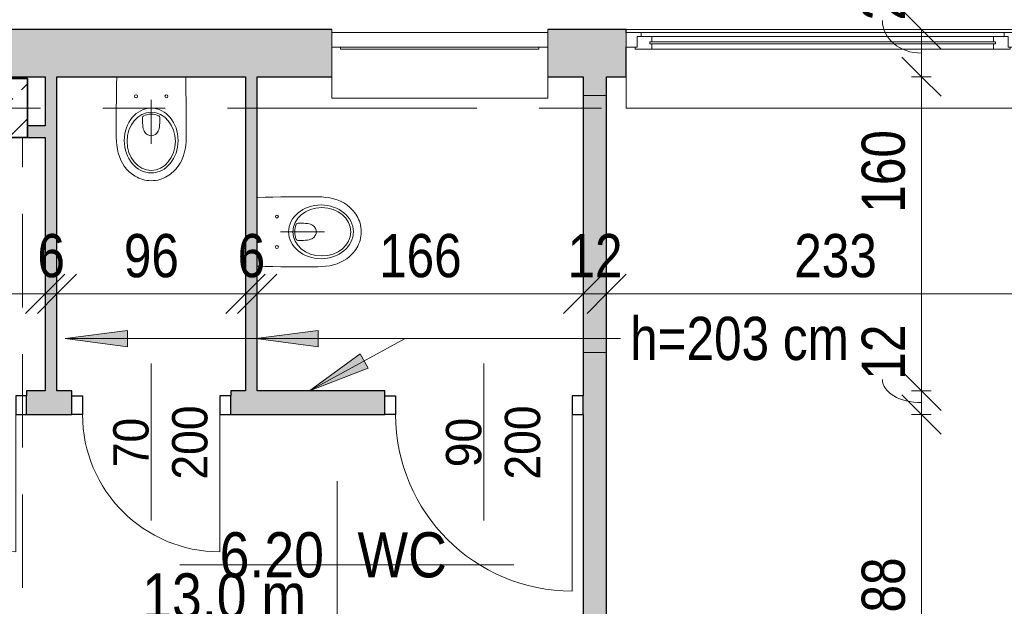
# Model space of a CAD drawing. Header units: centimetres. Extents: x -1743 to 21705, y -8842 to 3590.
# Tile 33 of 44: x -2 to 500, y 2555 to 2853. Entities that reach past the tile are written whole.
import ezdxf

# ---------------------------------------------------------------- set-up
doc = ezdxf.new("R2010")
doc.units = ezdxf.units.CM
doc.linetypes.add('Oś', pattern=[222.25, 127, -31.75, 31.75, -31.75])
doc.linetypes.add('Ukryte', pattern=[71.438, 47.625, -23.813])
for name, color, linetype, lineweight in [('A-ANNO-DIMS', 211, 'Continuous', 13), ('A-ANNO-DIMS-100', 211, 'Continuous', 13), ('A-ANNO-NOTE', 131, 'Continuous', 9), ('A-AREA-IDEN', 2, 'Continuous', 13), ('A-DETL-GENF', 92, 'Continuous', 9), ('A-DETL-HDLN', 90, 'Ukryte', 9), ('A-DETL-MEDM', 33, 'Continuous', 25), ('A-DOOR', 31, 'Continuous', 13), ('A-GLAZ', 151, 'Continuous', 13), ('A-WALL', 113, 'Continuous', 13), ('G-ANNO-TEXT', 231, 'Continuous', 13), ('P-SANR-FIXT', 6, 'Continuous', 9), ('S-COLS', 52, 'Continuous', 9), ('S-GRID', 1, 'Continuous', 13)]:
    doc.layers.add(name, color=color, linetype=linetype, lineweight=lineweight)
doc.styles.add('Arial', font='arial.ttf', dxfattribs={"width": 0.9, "height": 18})
doc.styles.add('Arial Narrow_1', font='ARIALN.TTF', dxfattribs={"height": 22})
doc.styles.add('Arial Narrow_2', font='ARIALN.TTF', dxfattribs={"height": 22})
doc.styles.add('Arial_3', font='arial.ttf', dxfattribs={"width": 0.85, "height": 23})
doc.dimstyles.new('Diagonal_1_100__0_1_', dxfattribs={"dimscale": 30.48, "dimtxt": 22.515481, "dimasz": 0.656168, "dimexe": 0.164042, "dimexo": 0.0625, "dimgap": 0.065617, "dimtad": 1, "dimdec": 1, "dimrnd": 0.1, "dimdsep": 46, "dimtxsty": 'Arial Narrow_2', "dimblk1": 'OBLIQUE', "dimblk2": 'OBLIQUE', "dimsah": 1, "dimcen": 0.09, "dimazin": 0, "dimtfac": 1, "dimtdec": 4, "dimtix": 1, "dimtmove": 1, "dimatfit": 3, "dimfxl": 0.164042, "dimfxlon": 1, "dimtvp": 1, "dimtolj": 1, "dimtzin": 0, "dimarcsym": 2})
doc.dimstyles.new('Diagonal_1_100__0_1__1', dxfattribs={"dimscale": 30.48, "dimtxt": 22.515481, "dimasz": 0.656168, "dimexe": 0.164042, "dimexo": 0.0625, "dimgap": 0.065617, "dimtad": 1, "dimdec": 1, "dimrnd": 0.1, "dimdsep": 46, "dimtxsty": 'Arial Narrow_2', "dimblk1": 'OBLIQUE', "dimblk2": 'OBLIQUE', "dimsah": 1, "dimcen": 0.09, "dimazin": 0, "dimtfac": 1, "dimtdec": 4, "dimtix": 1, "dimtmove": 0, "dimatfit": 3, "dimfxl": 0.164042, "dimfxlon": 1, "dimtvp": 1, "dimtolj": 1, "dimtzin": 0, "dimarcsym": 2})
doc.dimstyles.new('Diagonal_1_100__0_1__2', dxfattribs={"dimscale": 30.48, "dimtxt": 22.515481, "dimasz": 0.656168, "dimexe": 0.164042, "dimexo": 0.0625, "dimgap": 0.065617, "dimtad": 1, "dimdec": 1, "dimrnd": 0.1, "dimdsep": 46, "dimtxsty": 'Arial Narrow_2', "dimblk1": 'OBLIQUE', "dimblk2": 'OBLIQUE', "dimsah": 1, "dimcen": 0.09, "dimazin": 0, "dimtfac": 1, "dimtdec": 4, "dimtix": 1, "dimtmove": 2, "dimatfit": 3, "dimfxl": 0.164042, "dimfxlon": 1, "dimtvp": 1, "dimtolj": 1, "dimtzin": 0, "dimarcsym": 2})
doc.dimstyles.new('Diagonal_1_100__0_1__3', dxfattribs={"dimscale": 30.48, "dimtxt": 22.515481, "dimasz": 0.656168, "dimexe": 0.164042, "dimexo": 0.0625, "dimgap": 0.065617, "dimtad": 1, "dimdec": 1, "dimrnd": 0.1, "dimdsep": 46, "dimtxsty": 'Arial Narrow_2', "dimblk1": 'OBLIQUE', "dimblk2": 'OBLIQUE', "dimsah": 1, "dimcen": 0.09, "dimazin": 0, "dimtfac": 1, "dimtdec": 4, "dimtix": 1, "dimtmove": 0, "dimatfit": 3, "dimfxl": 0.164042, "dimfxlon": 1, "dimtvp": 1, "dimtolj": 1, "dimtzin": 0, "dimarcsym": 2})

# ---------------------------------------------------------------- blocks, each defined once
blk = doc.blocks.new('M_Concrete-Square-Column - 300 x 300mm-V13-6_piętro IV __13_80 m_ - stan istniejący')
at = {"layer": 'S-COLS'}
h = blk.add_hatch(dxfattribs=at)
h.set_pattern_fill('FP_17', color=256, style=0, pattern_type=2)
h.set_pattern_definition([(45, (12.623, -2808.326), (-17.67767, 17.67767), []), (45, (30.3, -2808.326), (-17.67767, 17.67767), [12.5, -6.25])])
h.paths.add_polyline_path([(15, -15), (15, 15), (-15, 15), (-15, -15)], flags=0)
at = {"layer": 'S-COLS', "lineweight": 35}
for p, q in [((15, 15), (-15, 15)), ((-15, 15), (-15, -15)), ((15, -15), (15, 15)), ((-15, -15), (15, -15))]:
    blk.add_line(p, q, dxfattribs=at)
blk = doc.blocks.new('DRZWI 1S - automatyczna etykieta - Drzwi 90-2252174-6_piętro IV __13_80 m_ - stan istniejący')
at = {"layer": 'A-DETL-GENF'}
for p, q in [((-50.5, 3.5), (-45, 3.5)), ((-50.5, -6), (-50.5, 3.5)), ((-45, 3.5), (-45, -6)), ((45, 3.5), (50.5, 3.5)), ((45, -6), (45, 3.5)), ((50.5, 3.5), (50.5, -6)), ((-45, -6), (-50.5, -6)), ((50.5, -6), (45, -6))]:
    blk.add_line(p, q, dxfattribs=at)
at = {"layer": 'A-DETL-MEDM'}
for p, q in [((-50.5, -6), (-50.5, 3.5)), ((-50.5, 3.5), (-45, 3.5)), ((-45, 3.5), (-45, -6)), ((45, 3.5), (45, -6)), ((50.5, 3.5), (45, 3.5)), ((50.5, -6), (50.5, 3.5)), ((-45, -6), (-50.5, -6)), ((45, -6), (50.5, -6))]:
    blk.add_line(p, q, dxfattribs=at)
at = {"layer": 'A-DOOR'}
blk.add_line((45, -6), (45, -96), dxfattribs=at)
blk.add_arc((45, -6), 90, 180, 270, dxfattribs=at)
blk = doc.blocks.new('DRZWI 1S - automatyczna etykieta - Drzwi 70-2252190-6_piętro IV __13_80 m_ - stan istniejący')
at = {"layer": 'A-DETL-GENF'}
for p, q in [((-40.5, 3.5), (-35, 3.5)), ((-40.5, -6), (-40.5, 3.5)), ((-35, 3.5), (-35, -6)), ((35, 3.5), (40.5, 3.5)), ((35, -6), (35, 3.5)), ((40.5, 3.5), (40.5, -6)), ((-35, -6), (-40.5, -6)), ((40.5, -6), (35, -6))]:
    blk.add_line(p, q, dxfattribs=at)
at = {"layer": 'A-DETL-MEDM'}
for p, q in [((-40.5, -6), (-40.5, 3.5)), ((-40.5, 3.5), (-35, 3.5)), ((-35, 3.5), (-35, -6)), ((35, 3.5), (35, -6)), ((40.5, 3.5), (35, 3.5)), ((40.5, -6), (40.5, 3.5)), ((-35, -6), (-40.5, -6)), ((35, -6), (40.5, -6))]:
    blk.add_line(p, q, dxfattribs=at)
at = {"layer": 'A-DOOR'}
blk.add_line((35, -6), (35, -76), dxfattribs=at)
blk.add_arc((35, -6), 70, 180, 270, dxfattribs=at)
blk = doc.blocks.new('Miska ustępowa Nova Pro - Type 1-1510390-6_piętro IV __13_80 m_ - stan istniejący')
at = {"layer": 'P-SANR-FIXT'}
for p, q in [((1.27, 60.39), (-0.04, 59.06)), ((1.98, 61.03), (1.27, 60.39)), ((2.72, 61.62), (1.98, 61.03)), ((3.54, 62.19), (2.72, 61.62)), ((4.37, 62.71), (3.54, 62.19)), ((5.26, 63.2), (4.37, 62.71)), ((6.17, 63.64), (5.26, 63.2)), ((7.14, 64.04), (6.17, 63.64)), ((8.15, 64.36), (7.14, 64.04)), ((9.18, 64.63), (8.15, 64.36)), ((10.24, 64.83), (9.18, 64.63)), ((11.35, 64.95), (10.24, 64.83)), ((12.51, 65), (11.35, 64.95)), ((13.65, 64.95), (12.51, 65)), ((14.76, 64.83), (13.65, 64.95)), ((15.82, 64.63), (14.76, 64.83)), ((16.85, 64.36), (15.82, 64.63)), ((17.86, 64.04), (16.85, 64.36)), ((18.83, 63.64), (17.86, 64.04)), ((19.74, 63.2), (18.83, 63.64)), ((20.63, 62.71), (19.74, 63.2)), ((21.46, 62.19), (20.63, 62.71)), ((22.28, 61.62), (21.46, 62.19)), ((23.02, 61.03), (22.28, 61.62)), ((23.73, 60.39), (23.02, 61.03)), ((25.04, 59.06), (23.73, 60.39)), ((-2.19, 56.07), (-3.03, 54.44)), ((-1.2, 57.63), (-2.19, 56.07)), ((-0.04, 59.06), (-1.2, 57.63)), ((26.2, 57.63), (25.04, 59.06)), ((27.19, 56.07), (26.2, 57.63)), ((28.03, 54.44), (27.19, 56.07)), ((-4.31, 50.89), (-4.73, 48.99)), ((-3.74, 52.72), (-4.31, 50.89)), ((-3.03, 54.44), (-3.74, 52.72)), ((28.74, 52.72), (28.03, 54.44)), ((29.31, 50.89), (28.74, 52.72)), ((29.75, 48.99), (29.31, 50.89)), ((-5.05, 47.02), (-5.24, 44.97)), ((-4.73, 48.99), (-5.05, 47.02)), ((12.5, 23.77), (12.5, 46.26)), ((30.05, 47.02), (29.75, 48.99)), ((30.24, 44.97), (30.05, 47.02)), ((-5.24, 44.97), (-5.32, 42.85)), ((-5.32, 42.85), (-5.32, 35.36)), ((8.96, 39.77), (9.26, 40.31)), ((9.26, 40.31), (9.6, 40.76)), ((9.6, 40.76), (9.97, 41.1)), ((9.97, 41.1), (10.37, 41.4)), ((10.37, 41.4), (10.79, 41.64)), ((10.79, 41.64), (11.21, 41.82)), ((11.21, 41.82), (11.62, 41.94)), ((11.62, 41.94), (12.51, 42.04)), ((12.51, 42.04), (13.38, 41.94)), ((13.38, 41.94), (13.8, 41.82)), ((13.8, 41.82), (14.24, 41.64)), ((14.24, 41.64), (14.63, 41.4)), ((14.63, 41.4), (15.03, 41.1)), ((15.03, 41.1), (15.4, 40.76)), ((15.4, 40.76), (15.74, 40.31)), ((15.74, 40.31), (16.04, 39.77)), ((30.32, 42.85), (30.24, 44.97)), ((30.32, 35.36), (30.32, 42.85)), ((-5.32, 35.36), (-5.29, 27.78)), ((8.05, 34.3), (8.1, 35.53)), ((8.1, 35.53), (8.2, 36.61)), ((8.2, 36.61), (8.32, 37.58)), ((8.32, 37.58), (8.47, 38.41)), ((8.47, 38.41), (8.69, 39.15)), ((8.69, 39.15), (8.96, 39.77)), ((16.04, 39.77), (16.31, 39.15)), ((16.31, 39.15), (16.53, 38.41)), ((16.53, 38.41), (16.71, 37.58)), ((16.71, 37.58), (16.83, 36.61)), ((16.83, 36.61), (16.9, 35.53)), ((16.9, 35.53), (16.95, 34.3)), ((30.29, 27.78), (30.32, 35.36)), ((8.05, 32.94), (8.05, 34.3)), ((8.1, 32.62), (8.05, 32.94)), ((8.22, 32.32), (8.1, 32.62)), ((8.42, 32.08), (8.22, 32.32)), ((8.67, 31.9), (8.42, 32.08)), ((9.6, 31.56), (8.67, 31.9)), ((10.56, 31.29), (9.6, 31.56)), ((11.53, 31.14), (10.56, 31.29)), ((12.51, 31.09), (11.53, 31.14)), ((13.47, 31.14), (12.51, 31.09)), ((14.44, 31.29), (13.47, 31.14)), ((15.4, 31.56), (14.44, 31.29)), ((16.34, 31.9), (15.4, 31.56)), ((16.58, 32.08), (16.34, 31.9)), ((16.78, 32.32), (16.58, 32.08)), ((16.93, 32.62), (16.78, 32.32)), ((16.95, 32.94), (16.93, 32.62)), ((16.95, 34.3), (16.95, 32.94)), ((-5.29, 27.78), (-5.24, 23.94)), ((30.27, 23.94), (30.29, 27.78)), ((-5.24, 23.94), (-5.2, 20.02)), ((30.22, 20.02), (30.27, 23.94)), ((-5.2, 20.02), (-5.15, 16.04)), ((-5.15, 16.04), (-5.05, 12)), ((30.05, 12), (30.15, 16.04)), ((30.15, 16.04), (30.22, 20.02))]:
    blk.add_line(p, q, dxfattribs=at)
for centre in [(4.76, 22), (20.24, 22)]:
    blk.add_circle(centre, 0.752, dxfattribs=at)
for centre, major_axis, ratio in [((12.5, 44.51), (0, 16.5), 0.830338), ((12.5, 44.92), (0, 14.8), 0.83084)]:
    blk.add_ellipse(centre, major_axis=major_axis, ratio=ratio, dxfattribs=at)
blk = doc.blocks.new('Miska ustępowa Nova Pro - Type 1-1215965-6_piętro IV __13_80 m_ - stan istniejący')
at = {"layer": 'P-SANR-FIXT'}
for p, q in [((8.15, 55.36), (7.14, 55.04)), ((9.18, 55.63), (8.15, 55.36)), ((10.24, 55.83), (9.18, 55.63)), ((11.35, 55.95), (10.24, 55.83)), ((12.51, 56), (11.35, 55.95)), ((13.65, 55.95), (12.51, 56)), ((14.76, 55.83), (13.65, 55.95)), ((15.82, 55.63), (14.76, 55.83)), ((16.85, 55.36), (15.82, 55.63)), ((17.86, 55.04), (16.85, 55.36)), ((1.27, 51.39), (-0.04, 50.06)), ((1.98, 52.03), (1.27, 51.39)), ((2.72, 52.62), (1.98, 52.03)), ((3.54, 53.19), (2.72, 52.62)), ((4.37, 53.71), (3.54, 53.19)), ((5.26, 54.2), (4.37, 53.71)), ((6.17, 54.64), (5.26, 54.2)), ((7.14, 55.04), (6.17, 54.64)), ((18.83, 54.64), (17.86, 55.04)), ((19.74, 54.2), (18.83, 54.64)), ((20.63, 53.71), (19.74, 54.2)), ((21.46, 53.19), (20.63, 53.71)), ((22.28, 52.62), (21.46, 53.19)), ((23.02, 52.03), (22.28, 52.62)), ((23.73, 51.39), (23.02, 52.03)), ((25.04, 50.06), (23.73, 51.39)), ((-3.03, 45.44), (-3.74, 43.72)), ((-2.19, 47.07), (-3.03, 45.44)), ((-1.2, 48.63), (-2.19, 47.07)), ((-0.04, 50.06), (-1.2, 48.63)), ((26.2, 48.63), (25.04, 50.06)), ((27.19, 47.07), (26.2, 48.63)), ((28.03, 45.44), (27.19, 47.07)), ((28.74, 43.72), (28.03, 45.44)), ((-4.31, 41.89), (-4.73, 39.99)), ((-3.74, 43.72), (-4.31, 41.89)), ((29.31, 41.89), (28.74, 43.72)), ((29.75, 39.99), (29.31, 41.89)), ((-5.24, 35.97), (-5.32, 33.85)), ((-5.05, 38.02), (-5.24, 35.97)), ((-4.73, 39.99), (-5.05, 38.02)), ((12.5, 14.77), (12.5, 37.26)), ((30.05, 38.02), (29.75, 39.99)), ((30.24, 35.97), (30.05, 38.02)), ((30.32, 33.85), (30.24, 35.97)), ((-5.32, 33.85), (-5.32, 26.36)), ((8.47, 29.41), (8.69, 30.15)), ((8.69, 30.15), (8.96, 30.77)), ((8.96, 30.77), (9.26, 31.31)), ((9.26, 31.31), (9.6, 31.76)), ((9.6, 31.76), (9.97, 32.1)), ((9.97, 32.1), (10.37, 32.4)), ((10.37, 32.4), (10.79, 32.64)), ((10.79, 32.64), (11.21, 32.82)), ((11.21, 32.82), (11.62, 32.94)), ((11.62, 32.94), (12.51, 33.04)), ((12.51, 33.04), (13.38, 32.94)), ((13.38, 32.94), (13.8, 32.82)), ((13.8, 32.82), (14.24, 32.64)), ((14.24, 32.64), (14.63, 32.4)), ((14.63, 32.4), (15.03, 32.1)), ((15.03, 32.1), (15.4, 31.76)), ((15.4, 31.76), (15.74, 31.31)), ((15.74, 31.31), (16.04, 30.77)), ((16.04, 30.77), (16.31, 30.15)), ((16.31, 30.15), (16.53, 29.41)), ((30.32, 26.36), (30.32, 33.85)), ((-5.32, 26.36), (-5.29, 18.78)), ((8.05, 25.3), (8.1, 26.53)), ((8.05, 23.94), (8.05, 25.3)), ((8.1, 26.53), (8.2, 27.61)), ((8.2, 27.61), (8.32, 28.58)), ((8.32, 28.58), (8.47, 29.41)), ((16.53, 29.41), (16.71, 28.58)), ((16.71, 28.58), (16.83, 27.61)), ((16.83, 27.61), (16.9, 26.53)), ((16.9, 26.53), (16.95, 25.3)), ((16.95, 25.3), (16.95, 23.94)), ((30.29, 18.78), (30.32, 26.36)), ((8.1, 23.62), (8.05, 23.94)), ((8.22, 23.32), (8.1, 23.62)), ((8.42, 23.08), (8.22, 23.32)), ((8.67, 22.9), (8.42, 23.08)), ((9.6, 22.56), (8.67, 22.9)), ((10.56, 22.29), (9.6, 22.56)), ((11.53, 22.14), (10.56, 22.29)), ((12.51, 22.09), (11.53, 22.14)), ((13.47, 22.14), (12.51, 22.09)), ((14.44, 22.29), (13.47, 22.14)), ((15.4, 22.56), (14.44, 22.29)), ((16.34, 22.9), (15.4, 22.56)), ((16.58, 23.08), (16.34, 22.9)), ((16.78, 23.32), (16.58, 23.08)), ((16.93, 23.62), (16.78, 23.32)), ((16.95, 23.94), (16.93, 23.62)), ((-5.29, 18.78), (-5.24, 14.94)), ((30.27, 14.94), (30.29, 18.78)), ((-5.24, 14.94), (-5.2, 11.02)), ((-5.2, 11.02), (-5.15, 7.04)), ((30.15, 7.04), (30.22, 11.02)), ((30.22, 11.02), (30.27, 14.94)), ((-5.15, 7.04), (-5.05, 3)), ((30.05, 3), (30.15, 7.04))]:
    blk.add_line(p, q, dxfattribs=at)
for centre in [(4.76, 13), (20.24, 13)]:
    blk.add_circle(centre, 0.752, dxfattribs=at)
for centre, major_axis, ratio in [((12.5, 35.51), (0, 16.5), 0.830338), ((12.5, 35.92), (0, 14.8), 0.83084)]:
    blk.add_ellipse(centre, major_axis=major_axis, ratio=ratio, dxfattribs=at)
blk = doc.blocks.new('Okno - automatyczna etykieta - 110x91-2208586-6_piętro IV __13_80 m_ - stan istniejący')
at = {"layer": 'A-GLAZ'}
for p, q in [((-55, 10.5), (55, 10.5)), ((-55, 3), (-55, 10.5)), ((-55, 10.5), (55, 10.5)), ((55, 10.5), (55, 3)), ((55, 3), (-55, 3)), ((-55, -21), (-55, 3)), ((-50.5, 2), (-50.5, 3)), ((50.5, 2), (-50.5, 2)), ((50.5, 3), (50.5, 2)), ((55, 3), (55, -21)), ((-55, -23), (-55, -21)), ((-55, -23), (55, -23)), ((55, -21), (55, -23))]:
    blk.add_line(p, q, dxfattribs=at)
blk = doc.blocks.new('Okno - automatyczna etykieta - 200x165 _nietypowy podział_-2208530-6_piętro IV __13_80 m_ - stan istniejący')
at = {"layer": 'A-GLAZ'}
for p, q in [((-92.5, 10.5), (-100, 10.5)), ((-100, 10.5), (-100, 3)), ((-100, 10.5), (100, 10.5)), ((-92.5, 8.5), (-92.5, 10.5)), ((92.5, 10.5), (-92.5, 10.5)), ((100, 10.5), (92.5, 10.5)), ((92.5, 10.5), (92.5, 8.5)), ((100, 3), (100, 10.5)), ((-87, 8.5), (-94.5, 8.5)), ((-94.5, 8.5), (-94.5, 3)), ((-94.5, 3), (-94.5, 8.5)), ((-94.5, 8.5), (-92.5, 8.5)), ((88, 5.75), (-88, 5.75)), ((-88, 5.75), (-88, 4.75)), ((-88, 4.75), (-88, 5.75)), ((-88, 5.75), (-87, 5.75)), ((-87, 5.75), (-87, 8.5)), ((87, 8.5), (-87, 8.5)), ((94.5, 8.5), (87, 8.5)), ((87, 8.5), (87, 5.75)), ((87, 5.75), (88, 5.75)), ((88, 4.75), (88, 5.75)), ((88, 5.75), (88, 4.75)), ((92.5, 8.5), (94.5, 8.5)), ((94.5, 3), (94.5, 8.5)), ((94.5, 8.5), (94.5, 3)), ((-100, 3), (-94.5, 3)), ((-94.5, 3), (-95.5, 3)), ((-95.5, 3), (-95.5, 2)), ((-95.5, 2), (-87, 2)), ((-88, 4.75), (88, 4.75)), ((-87, 4.75), (-88, 4.75)), ((-87, 2), (-87, 4.75)), ((87, 2), (-87, 2)), ((87, 4.75), (87, 2)), ((88, 4.75), (87, 4.75)), ((87, 2), (95.5, 2)), ((95.5, 3), (94.5, 3)), ((94.5, 3), (100, 3)), ((95.5, 2), (95.5, 3)), ((-100, -26), (-100, -12)), ((100, -12), (100, -26)), ((-100, -28), (-100, -26)), ((-100, -28), (100, -28)), ((100, -26), (100, -28))]:
    blk.add_line(p, q, dxfattribs=at)
blk = doc.blocks.new('METKA_POMIESZCZENIA2 - Rozbudowana - bez ramki-2396678-6_piętro IV __13_80 m_ - stan istniejący')
at = {"layer": 'A-AREA-IDEN'}
for p, q in [((0, 0.425), (0, 0)), ((0.0976, 0), (-0.8, 0)), ((-0.8, 0), (0.9, 0)), ((0, 0), (0, -0.425))]:
    blk.add_line(p, q, dxfattribs=at)
blk = doc.blocks.new('DIMBLOCK226-6_piętro IV __13_80 m_ - stan istniejący')
at = {"layer": 'A-ANNO-DIMS-100'}
for p, q in [((457.72, 2652.33), (447.72, 2662.33)), ((452.72, 2652.33), (462.72, 2652.33)), ((457.72, 2652.33), (452.72, 2652.33)), ((457.72, 2464.33), (457.72, 2652.33)), ((457.72, 2652.33), (467.72, 2642.33)), ((457.72, 2464.33), (447.72, 2474.33)), ((452.72, 2464.33), (462.72, 2464.33)), ((457.72, 2464.33), (452.72, 2464.33)), ((457.72, 2464.33), (467.72, 2454.33))]:
    blk.add_line(p, q, dxfattribs=at)
at = {"layer": 'A-ANNO-DIMS-100', "color": 0, "insert": (427.29, 2537.42), "char_height": 22, "width": 50.1774, "attachment_point": 1, "rotation": 90, "line_spacing_factor": 0.974696, "style": 'Arial Narrow_2'}
blk.add_mtext('188', dxfattribs=at)
blk = doc.blocks.new('_Oblique')
at = {"color": 0, "linetype": 'ByBlock', "lineweight": -2}
blk.add_line((-0.5, -0.5), (0.5, 0.5), dxfattribs=at)
blk = doc.blocks.new('DIMBLOCK227-6_piętro IV __13_80 m_ - stan istniejący')
at = {"layer": 'A-ANNO-DIMS-100'}
for p, q in [((457.72, 2664.33), (447.72, 2674.33)), ((452.72, 2664.33), (462.72, 2664.33)), ((457.72, 2664.33), (452.72, 2664.33)), ((457.72, 2652.33), (457.72, 2664.33)), ((457.72, 2664.33), (467.72, 2654.33)), ((457.72, 2652.33), (447.72, 2662.33)), ((452.72, 2652.33), (462.72, 2652.33)), ((457.72, 2652.33), (452.72, 2652.33)), ((457.72, 2652.33), (467.72, 2642.33))]:
    blk.add_line(p, q, dxfattribs=at)
blk.add_ellipse((457.72, 2670.03), major_axis=(-19.87, 0), ratio=0.589152, start_param=0, end_param=1.570796, dxfattribs=at)
at = {"layer": 'A-ANNO-DIMS-100', "color": 0, "insert": (427.29, 2670.03), "char_height": 22, "width": 33.4516, "attachment_point": 1, "rotation": 90, "line_spacing_factor": 0.974696, "style": 'Arial Narrow_2'}
blk.add_mtext('12', dxfattribs=at)
blk = doc.blocks.new('DIMBLOCK228-6_piętro IV __13_80 m_ - stan istniejący')
at = {"layer": 'A-ANNO-DIMS-100'}
for p, q in [((457.72, 2824.33), (447.72, 2834.33)), ((452.72, 2824.33), (462.72, 2824.33)), ((457.72, 2824.33), (452.72, 2824.33)), ((457.72, 2664.33), (457.72, 2824.33)), ((457.72, 2824.33), (467.72, 2814.33)), ((457.72, 2664.33), (447.72, 2674.33)), ((452.72, 2664.33), (462.72, 2664.33)), ((457.72, 2664.33), (452.72, 2664.33)), ((457.72, 2664.33), (467.72, 2654.33))]:
    blk.add_line(p, q, dxfattribs=at)
at = {"layer": 'A-ANNO-DIMS-100', "color": 0, "insert": (427.29, 2755.09), "char_height": 22, "width": 50.1774, "attachment_point": 1, "rotation": 90, "line_spacing_factor": 0.974696, "style": 'Arial Narrow_2'}
blk.add_mtext('160', dxfattribs=at)
blk = doc.blocks.new('DIMBLOCK229-6_piętro IV __13_80 m_ - stan istniejący')
at = {"layer": 'A-ANNO-DIMS-100'}
for p, q in [((457.72, 2848.33), (447.72, 2858.33)), ((452.72, 2848.33), (462.72, 2848.33)), ((457.72, 2848.33), (452.72, 2848.33)), ((457.72, 2824.33), (457.72, 2848.33)), ((457.72, 2848.33), (467.72, 2838.33)), ((457.72, 2824.33), (447.72, 2834.33)), ((452.72, 2824.33), (462.72, 2824.33)), ((457.72, 2824.33), (452.72, 2824.33)), ((457.72, 2824.33), (467.72, 2814.33))]:
    blk.add_line(p, q, dxfattribs=at)
blk.add_ellipse((457.72, 2853), major_axis=(-19.87, 0), ratio=0.839364, start_param=0, end_param=1.570796, dxfattribs=at)
at = {"layer": 'A-ANNO-DIMS-100', "color": 0, "insert": (427.29, 2853), "char_height": 22, "width": 33.4516, "attachment_point": 1, "rotation": 90, "line_spacing_factor": 0.974696, "style": 'Arial Narrow_2'}
blk.add_mtext('24', dxfattribs=at)
blk = doc.blocks.new('DIMBLOCK269-6_piętro IV __13_80 m_ - stan istniejący')
at = {"layer": 'A-ANNO-DIMS-100'}
for p, q in [((-84.62, 2713.76), (-74.62, 2723.76)), ((11.38, 2713.76), (21.38, 2723.76)), ((-84.62, 2718.76), (-84.62, 2708.76)), ((-84.62, 2713.76), (-84.62, 2718.76)), ((11.38, 2718.76), (11.38, 2708.76)), ((11.38, 2713.76), (11.38, 2718.76)), ((-84.62, 2713.76), (-94.62, 2703.76)), ((-84.62, 2713.76), (11.38, 2713.76)), ((11.38, 2713.76), (1.38, 2703.76))]:
    blk.add_line(p, q, dxfattribs=at)
at = {"layer": 'A-ANNO-DIMS-100', "color": 0, "insert": (-50.56, 2744.2), "char_height": 22, "width": 33.4516, "attachment_point": 1, "line_spacing_factor": 0.974696, "style": 'Arial Narrow_2'}
blk.add_mtext('96', dxfattribs=at)
blk = doc.blocks.new('DIMBLOCK270-6_piętro IV __13_80 m_ - stan istniejący')
at = {"layer": 'A-ANNO-DIMS-100'}
for p, q in [((11.38, 2713.76), (21.38, 2723.76)), ((17.38, 2713.76), (27.38, 2723.76)), ((11.38, 2718.76), (11.38, 2708.76)), ((11.38, 2713.76), (11.38, 2718.76)), ((17.38, 2718.76), (17.38, 2708.76)), ((17.38, 2713.76), (17.38, 2718.76)), ((11.38, 2713.76), (1.38, 2703.76)), ((17.38, 2713.76), (7.38, 2703.76)), ((11.38, 2713.76), (17.38, 2713.76))]:
    blk.add_line(p, q, dxfattribs=at)
at = {"layer": 'A-ANNO-DIMS-100', "color": 0, "insert": (7.41, 2744.2), "char_height": 22, "width": 16.7258, "attachment_point": 1, "line_spacing_factor": 0.974696, "style": 'Arial Narrow_2'}
blk.add_mtext('\\fArial Narrow|b0|i0|c238|p34|;6', dxfattribs=at)
blk = doc.blocks.new('DIMBLOCK271-6_piętro IV __13_80 m_ - stan istniejący')
at = {"layer": 'A-ANNO-DIMS-100'}
for p, q in [((17.38, 2713.76), (27.38, 2723.76)), ((113.38, 2713.76), (123.38, 2723.76)), ((17.38, 2718.76), (17.38, 2708.76)), ((17.38, 2713.76), (17.38, 2718.76)), ((113.38, 2718.76), (113.38, 2708.76)), ((113.38, 2713.76), (113.38, 2718.76)), ((17.38, 2713.76), (7.38, 2703.76)), ((17.38, 2713.76), (113.38, 2713.76)), ((113.38, 2713.76), (103.38, 2703.76))]:
    blk.add_line(p, q, dxfattribs=at)
at = {"layer": 'A-ANNO-DIMS-100', "color": 0, "insert": (51.44, 2744.2), "char_height": 22, "width": 33.4516, "attachment_point": 1, "line_spacing_factor": 0.974696, "style": 'Arial Narrow_2'}
blk.add_mtext('96', dxfattribs=at)
blk = doc.blocks.new('DIMBLOCK272-6_piętro IV __13_80 m_ - stan istniejący')
at = {"layer": 'A-ANNO-DIMS-100'}
for p, q in [((113.38, 2713.76), (123.38, 2723.76)), ((119.38, 2713.76), (129.38, 2723.76)), ((113.38, 2718.76), (113.38, 2708.76)), ((113.38, 2713.76), (113.38, 2718.76)), ((119.38, 2718.76), (119.38, 2708.76)), ((119.38, 2713.76), (119.38, 2718.76)), ((113.38, 2713.76), (103.38, 2703.76)), ((119.38, 2713.76), (109.38, 2703.76)), ((113.38, 2713.76), (119.38, 2713.76))]:
    blk.add_line(p, q, dxfattribs=at)
at = {"layer": 'A-ANNO-DIMS-100', "color": 0, "insert": (109.41, 2744.2), "char_height": 22, "width": 16.7258, "attachment_point": 1, "line_spacing_factor": 0.974696, "style": 'Arial Narrow_2'}
blk.add_mtext('\\fArial Narrow|b0|i0|c238|p34|;6', dxfattribs=at)
blk = doc.blocks.new('DIMBLOCK273-6_piętro IV __13_80 m_ - stan istniejący')
at = {"layer": 'A-ANNO-DIMS-100'}
for p, q in [((119.38, 2713.76), (129.38, 2723.76)), ((285.38, 2713.76), (295.38, 2723.76)), ((119.38, 2718.76), (119.38, 2708.76)), ((119.38, 2713.76), (119.38, 2718.76)), ((285.38, 2718.76), (285.38, 2708.76)), ((285.38, 2713.76), (285.38, 2718.76)), ((119.38, 2713.76), (109.38, 2703.76)), ((119.38, 2713.76), (285.38, 2713.76)), ((285.38, 2713.76), (275.38, 2703.76))]:
    blk.add_line(p, q, dxfattribs=at)
at = {"layer": 'A-ANNO-DIMS-100', "color": 0, "insert": (181.47, 2744.2), "char_height": 22, "width": 50.1774, "attachment_point": 1, "line_spacing_factor": 0.974696, "style": 'Arial Narrow_2'}
blk.add_mtext('166', dxfattribs=at)
blk = doc.blocks.new('DIMBLOCK274-6_piętro IV __13_80 m_ - stan istniejący')
at = {"layer": 'A-ANNO-DIMS-100'}
for p, q in [((285.38, 2713.76), (295.38, 2723.76)), ((297.38, 2713.76), (307.38, 2723.76)), ((285.38, 2718.76), (285.38, 2708.76)), ((285.38, 2713.76), (285.38, 2718.76)), ((297.38, 2718.76), (297.38, 2708.76)), ((297.38, 2713.76), (297.38, 2718.76)), ((285.38, 2713.76), (275.38, 2703.76)), ((285.38, 2713.76), (297.38, 2713.76)), ((297.38, 2713.76), (287.38, 2703.76))]:
    blk.add_line(p, q, dxfattribs=at)
at = {"layer": 'A-ANNO-DIMS-100', "color": 0, "insert": (277.44, 2744.2), "char_height": 22, "width": 33.4516, "attachment_point": 1, "line_spacing_factor": 0.974696, "style": 'Arial Narrow_2'}
blk.add_mtext('12', dxfattribs=at)
blk = doc.blocks.new('DIMBLOCK275-6_piętro IV __13_80 m_ - stan istniejący')
at = {"layer": 'A-ANNO-DIMS-100'}
for p, q in [((297.38, 2713.76), (307.38, 2723.76)), ((530.38, 2713.76), (540.38, 2723.76)), ((297.38, 2718.76), (297.38, 2708.76)), ((297.38, 2713.76), (297.38, 2718.76)), ((530.38, 2718.76), (530.38, 2708.76)), ((530.38, 2713.76), (530.38, 2718.76)), ((297.38, 2713.76), (287.38, 2703.76)), ((297.38, 2713.76), (530.38, 2713.76)), ((530.38, 2713.76), (520.38, 2703.76))]:
    blk.add_line(p, q, dxfattribs=at)
at = {"layer": 'A-ANNO-DIMS-100', "color": 0, "insert": (392.97, 2744.2), "char_height": 22, "width": 50.1774, "attachment_point": 1, "line_spacing_factor": 0.974696, "style": 'Arial Narrow_2'}
blk.add_mtext('233', dxfattribs=at)

msp = doc.modelspace()

# ---------------------------------------------------------------- hatches: boundary and pattern name
at = {"layer": 'A-WALL'}
h = msp.add_hatch(color=9, dxfattribs=at)
h.paths.add_polyline_path([(1227.38, 2824.33), (1227.38, 2848.33), (507.38, 2848.33), (507.38, 2824.33), (1203.38, 2824.33)], flags=0)
h.paths.add_polyline_path([(285.38, 2824.33), (307.38, 2824.33), (307.38, 2848.33), (267.38, 2848.33), (267.38, 2824.33)], flags=0)
h.paths.add_polyline_path([(113.38, 2824.33), (157.38, 2824.33), (157.38, 2848.33), (-182.62, 2848.33), (-182.62, 2824.33), (17.38, 2824.33)], flags=0)
h.paths.add_polyline_path([(-297.62, 2824.33), (-292.62, 2824.33), (-292.62, 2848.33), (-332.62, 2848.33), (-332.62, 2824.33), (-302.62, 2824.33)], flags=0)
h.paths.add_polyline_path([(-532.62, 2824.33), (-532.62, 2848.33), (-1217.62, 2848.33), (-1217.62, 2824.33), (-547.62, 2824.33)], flags=0)
for points in [[(17.38, 2799.33), (17.38, 2824.33), (11.38, 2824.33), (11.38, 2799.33)], [(119.38, 2664.33), (119.38, 2824.33), (113.38, 2824.33), (113.38, 2664.33)], [(297.38, 2683.83), (297.38, 2814.83), (285.38, 2814.83), (285.38, 2683.83)], [(17.38, 2664.33), (17.38, 2793.33), (11.38, 2793.33), (11.38, 2664.33)]]:
    msp.add_hatch(color=9, dxfattribs=at).paths.add_polyline_path(points, flags=0)
h = msp.add_hatch(color=9, dxfattribs=at)
h.paths.add_polyline_path([(297.38, 1826.33), (297.38, 1880.83), (285.38, 1880.83), (285.38, 1826.33)], flags=0)
h.paths.add_polyline_path([(297.38, 1971.83), (297.38, 2310.83), (285.38, 2310.83), (285.38, 1971.83), (294.88, 1971.83)], flags=0)
h.paths.add_polyline_path([(285.38, 2411.83), (297.38, 2411.83), (297.38, 2683.83), (285.38, 2683.83), (285.38, 2452.33)], flags=0)
h.paths.add_polyline_path([(285.38, 2814.83), (297.38, 2814.83), (297.38, 2824.33), (285.38, 2824.33), (285.38, 2818.86)], flags=0)
h = msp.add_hatch(color=9, dxfattribs=at)
h.paths.add_polyline_path([(11.38, 2793.33), (17.38, 2793.33), (17.38, 2799.33), (2.38, 2799.33), (2.38, 2793.33), (8.64, 2793.33)], flags=0)
h.paths.add_polyline_path([(-27.62, 2793.33), (-27.62, 2799.33), (-84.62, 2799.33), (-84.62, 2793.33)], flags=0)
h = msp.add_hatch(color=9, dxfattribs=at)
h.paths.add_polyline_path([(24.88, 2652.33), (24.88, 2664.33), (1.88, 2664.33), (1.88, 2652.33), (8.64, 2652.33)], flags=0)
h.paths.add_polyline_path([(105.88, 2652.33), (184.38, 2652.33), (184.38, 2664.33), (105.88, 2664.33), (105.88, 2661.83)], flags=0)
h.paths.add_polyline_path([(-79.12, 2652.33), (-79.12, 2664.33), (-84.62, 2664.33), (-84.62, 2652.33)], flags=0)
at = {"layer": 'G-ANNO-TEXT'}
for points in [[(21.51, 2690.92), (53.26, 2686.74), (53.26, 2695.1)], [(118.66, 2690.92), (150.41, 2686.74), (150.41, 2695.1)], [(145.98, 2664.41), (175.88, 2675.89), (171.89, 2683.23)]]:
    msp.add_hatch(color=10, dxfattribs=at).paths.add_polyline_path(points, flags=0)

# ---------------------------------------------------------------- linework, layer by layer
at = {"layer": 'A-ANNO-NOTE', "lineweight": 13}
for p, q in [((65.38, 2678.33), (65.38, 2598.33)), ((234.88, 2678.33), (234.88, 2598.33))]:
    msp.add_line(p, q, dxfattribs=at)
at = {"layer": 'A-DETL-HDLN'}
msp.add_line((-0.12, 420.83), (-0.12, 2793.33), dxfattribs=at)
at = {"layer": 'A-WALL', "color": 7, "lineweight": 25}
for p, q in [((157.38, 2848.33), (-182.62, 2848.33)), ((307.38, 2848.33), (267.38, 2848.33)), ((307.38, 2846.83), (307.38, 2848.33)), ((307.38, 2824.33), (307.38, 2839.33)), ((-84.62, 2824.33), (11.38, 2824.33)), ((11.38, 2824.33), (11.38, 2799.33)), ((17.38, 2824.33), (113.38, 2824.33)), ((17.38, 2664.33), (17.38, 2824.33)), ((113.38, 2824.33), (113.38, 2664.33)), ((119.38, 2824.33), (157.38, 2824.33)), ((119.38, 2664.33), (119.38, 2824.33)), ((267.38, 2824.33), (285.38, 2824.33)), ((285.38, 2824.33), (285.38, 2661.83)), ((297.38, 2411.83), (297.38, 2824.33)), ((297.38, 2824.33), (307.38, 2824.33)), ((11.38, 2799.33), (2.38, 2799.33)), ((2.38, 2793.33), (11.38, 2793.33)), ((11.38, 2793.33), (11.38, 2664.33)), ((11.38, 2664.33), (1.88, 2664.33)), ((1.88, 2664.33), (1.88, 2661.83)), ((24.88, 2664.33), (17.38, 2664.33)), ((24.88, 2661.83), (24.88, 2664.33)), ((113.38, 2664.33), (105.88, 2664.33)), ((105.88, 2664.33), (105.88, 2661.83)), ((184.38, 2664.33), (119.38, 2664.33)), ((184.38, 2661.83), (184.38, 2664.33)), ((1.88, 2652.33), (24.88, 2652.33)), ((105.88, 2652.33), (184.38, 2652.33)), ((285.38, 2652.33), (285.38, 2464.33))]:
    msp.add_line(p, q, dxfattribs=at)
at = {"layer": 'A-WALL'}
for p, q in [((157.38, 2846.83), (157.38, 2848.33)), ((267.38, 2848.33), (267.38, 2846.83)), ((307.38, 2848.33), (507.38, 2848.33)), ((285.38, 2814.83), (297.38, 2814.83)), ((297.38, 2683.83), (285.38, 2683.83))]:
    msp.add_line(p, q, dxfattribs=at)
at = {"layer": 'G-ANNO-TEXT', "color": 10}
for p, q in [((53.26, 2695.1), (21.51, 2690.92)), ((53.26, 2686.74), (53.26, 2695.1)), ((150.41, 2695.1), (118.66, 2690.92)), ((150.41, 2686.74), (150.41, 2695.1)), ((21.51, 2690.92), (53.26, 2686.74)), ((21.51, 2690.92), (304.35, 2690.92)), ((118.66, 2690.92), (150.41, 2686.74)), ((118.66, 2690.92), (304.35, 2690.92)), ((145.98, 2664.41), (194.81, 2690.92)), ((194.81, 2690.92), (304.35, 2690.92)), ((171.89, 2683.23), (145.98, 2664.41)), ((175.88, 2675.89), (171.89, 2683.23)), ((145.98, 2664.41), (175.88, 2675.89))]:
    msp.add_line(p, q, dxfattribs=at)
at = {"layer": 'S-GRID', "linetype": 'Oś'}
msp.add_line((1342.46, 2808.33), (-1368.76, 2808.33), dxfattribs=at)

# ---------------------------------------------------------------- block references
at = {"layer": 'A-AREA-IDEN', "xscale": 99.99999999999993, "yscale": 99.99999999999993, "zscale": 99.99999999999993}
msp.add_blockref('METKA_POMIESZCZENIA2 - Rozbudowana - bez ramki-2396678-6_piętro IV __13_80 m_ - stan istniejący', (160.02, 2575.77), dxfattribs=at)
at = {"layer": 'A-DOOR'}
for name, p in [('DRZWI 1S - automatyczna etykieta - Drzwi 70-2252190-6_piętro IV __13_80 m_ - stan istniejący', (-38.62, 2658.33)), ('DRZWI 1S - automatyczna etykieta - Drzwi 70-2252190-6_piętro IV __13_80 m_ - stan istniejący', (65.38, 2658.33)), ('DRZWI 1S - automatyczna etykieta - Drzwi 90-2252174-6_piętro IV __13_80 m_ - stan istniejący', (234.88, 2658.33))]:
    msp.add_blockref(name, p, dxfattribs=at)
at = {"layer": 'A-GLAZ'}
for name, p in [('Okno - automatyczna etykieta - 110x91-2208586-6_piętro IV __13_80 m_ - stan istniejący', (212.38, 2836.33)), ('Okno - automatyczna etykieta - 200x165 _nietypowy podział_-2208530-6_piętro IV __13_80 m_ - stan istniejący', (407.38, 2836.33))]:
    msp.add_blockref(name, p, dxfattribs=at)
at = {"layer": 'P-SANR-FIXT'}
for name, p, rotation in [('Miska ustępowa Nova Pro - Type 1-1510390-6_piętro IV __13_80 m_ - stan istniejący', (77.88, 2836.33), 180), ('Miska ustępowa Nova Pro - Type 1-1215965-6_piętro IV __13_80 m_ - stan istniejący', (116.38, 2757.83), 269.9999999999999)]:
    msp.add_blockref(name, p, dxfattribs=dict(at, rotation=rotation))
at = {"layer": 'S-COLS'}
msp.add_blockref('M_Concrete-Square-Column - 300 x 300mm-V13-6_piętro IV __13_80 m_ - stan istniejący', (-12.62, 2808.33), dxfattribs=at)

# ---------------------------------------------------------------- texts
at = {"layer": 'A-ANNO-NOTE', "lineweight": 211, "char_height": 18, "attachment_point": 5, "rotation": 90, "line_spacing_factor": 0.936439, "style": 'Arial'}
for s, insert, width in [('\\pxqc,t6.35,12.7,19.05,25.4,31.75,38.1,44.45,50.8,57.15,63.5,69.85,76.2,82.55,88.9,95.25,101.6,107.95,114.3,120.65,127,133.35,139.7,146.05,152.4,158.75,165.1,171.45,177.8,184.15,190.5,196.85,203.2;{200}', (85.14, 2638), 38.07), ('\\pxqc,t6.35,12.7,19.05,25.4,31.75,38.1,44.45,50.8,57.15,63.5,69.85,76.2,82.55,88.9,95.25,101.6,107.95,114.3,120.65,127,133.35,139.7,146.05,152.4,158.75,165.1,171.45,177.8,184.15,190.5,196.85,203.2;{200}', (254.64, 2638), 38.07), ('\\pxqc,t6.35,12.7,19.05,25.4,31.75,38.1,44.45,50.8,57.15,63.5,69.85,76.2,82.55,88.9,95.25,101.6,107.95,114.3,120.65,127,133.35,139.7,146.05,152.4,158.75,165.1,171.45,177.8,184.15,190.5,196.85,203.2;{70}', (55.14, 2638), 25.65), ('\\pxqc,t6.35,12.7,19.05,25.4,31.75,38.1,44.45,50.8,57.15,63.5,69.85,76.2,82.55,88.9,95.25,101.6,107.95,114.3,120.65,127,133.35,139.7,146.05,152.4,158.75,165.1,171.45,177.8,184.15,190.5,196.85,203.2;{90}', (224.64, 2638), 25.65)]:
    msp.add_mtext(s, dxfattribs=dict(at, insert=insert, width=width))
at = {"layer": 'A-AREA-IDEN', "char_height": 23, "line_spacing_factor": 0.936439, "style": 'Arial_3'}
for s, insert, width, attachment_point in [('\\pxqr,t3.69565,7.3913,11.08696,14.78261,18.47826,22.17391,25.86957,29.56522,33.26087,36.95652,40.65217,44.34783,48.04348,51.73913,55.43478,59.13043,62.82609,66.52174,70.21739,73.91304,77.6087,81.30435,85,88.69565,92.3913,96.08696,99.78261,103.47826,107.17391,110.86957,114.56522,118.26087;{6.20}', (153.37, 2568.99), 52.87, 9), ('\\pxt3.69565,7.3913,11.08696,14.78261,18.47826,22.17391,25.86957,29.56522,33.26087,36.95652,40.65217,44.34783,48.04348,51.73913,55.43478,59.13043,62.82609,66.52174,70.21739,73.91304,77.6087,81.30435,85,88.69565,92.3913,96.08696,99.78261,103.47826,107.17391,110.86957,114.56522,118.26087;{WC}', (170.45, 2568.99), 47.26, 7), ('\\pxqr,t3.69565,7.3913,11.08696,14.78261,18.47826,22.17391,25.86957,29.56522,33.26087,36.95652,40.65217,44.34783,48.04348,51.73913,55.43478,59.13043,62.82609,66.52174,70.21739,73.91304,77.6087,81.30435,85,88.69565,92.3913,96.08696,99.78261,103.47826,107.17391,110.86957,114.56522,118.26087;{13.0 m˛}', (153.37, 2571.38), 91.63, 3)]:
    msp.add_mtext(s, dxfattribs=dict(at, insert=insert, width=width, attachment_point=attachment_point))
at = {"layer": 'G-ANNO-TEXT', "color": 7, "insert": (309.35, 2702.03), "char_height": 22, "width": 110.898, "attachment_point": 1, "line_spacing_factor": 0.949189, "style": 'Arial Narrow_1'}
msp.add_mtext('\\pxt5.77273,11.54545,17.31818,23.09091,28.86364,34.63636,40.40909,46.18182,51.95455,57.72727,63.5,69.27273,75.04545,80.81818,86.59091,92.36364,98.13636,103.90909,109.68182,115.45455,121.22727,127,132.77273,138.54545,144.31818,150.09091,155.86364,161.63636,167.40909,173.18182,178.95455,184.72727;{h=203 cm}', dxfattribs=at)

# ---------------------------------------------------------------- dimensions: what is measured, and where the dimension line sits
at = {"layer": 'A-ANNO-DIMS'}
for base, p1, p2, dimstyle, override, picture, middle in [((457.72, 2848.33), (452.72, 2824.33), (452.72, 2848.33), 'Diagonal_1_100__0_1_', {"dimpost": '<>', "dimfxl": 24}, 'DIMBLOCK229-6_piętro IV __13_80 m_ - stan istniejący', (441.95, 2869.73)), ((457.72, 2824.33), (452.72, 2664.33), (452.72, 2824.33), 'Diagonal_1_100__0_1__2', {"dimpost": '<>', "dimfxl": 160}, 'DIMBLOCK228-6_piętro IV __13_80 m_ - stan istniejący', (441.95, 2780.17)), ((457.72, 2664.33), (452.72, 2652.33), (452.72, 2664.33), 'Diagonal_1_100__0_1_', {"dimpost": '<>', "dimfxl": 12}, 'DIMBLOCK227-6_piętro IV __13_80 m_ - stan istniejący', (441.95, 2686.76))]:
    dim = msp.add_linear_dim(base=base, p1=p1, p2=p2, angle=90, dimstyle=dimstyle, override=override, dxfattribs=at)
    dim.commit()
    dim.dimension.update_dxf_attribs({"geometry": picture, "text_midpoint": middle, "dimtype": 160, "text_rotation": 90})
for base, p1, p2, dimstyle, override, picture, middle in [((11.38, 2713.76), (-84.62, 2718.76), (11.38, 2718.76), 'Diagonal_1_100__0_1__1', {"dimpost": '<>', "dimfxl": 96}, 'DIMBLOCK269-6_piętro IV __13_80 m_ - stan istniejący', (-36.62, 2726.99)), ((17.38, 2713.76), (11.38, 2718.76), (17.38, 2718.76), 'Diagonal_1_100__0_1__1', {"dimpost": '<>', "dimfxl": 6}, 'DIMBLOCK270-6_piętro IV __13_80 m_ - stan istniejący', (14.38, 2726.99)), ((113.38, 2713.76), (17.38, 2718.76), (113.38, 2718.76), 'Diagonal_1_100__0_1__1', {"dimpost": '<>', "dimfxl": 96}, 'DIMBLOCK271-6_piętro IV __13_80 m_ - stan istniejący', (65.38, 2726.99)), ((119.38, 2713.76), (113.38, 2718.76), (119.38, 2718.76), 'Diagonal_1_100__0_1__1', {"dimpost": '<>', "dimfxl": 6}, 'DIMBLOCK272-6_piętro IV __13_80 m_ - stan istniejący', (116.38, 2726.99)), ((285.38, 2713.76), (119.38, 2718.76), (285.38, 2718.76), 'Diagonal_1_100__0_1__1', {"dimpost": '<>', "dimfxl": 166}, 'DIMBLOCK273-6_piętro IV __13_80 m_ - stan istniejący', (202.38, 2726.99)), ((297.38, 2713.76), (285.38, 2718.76), (297.38, 2718.76), 'Diagonal_1_100__0_1__1', {"dimpost": '<>', "dimfxl": 12}, 'DIMBLOCK274-6_piętro IV __13_80 m_ - stan istniejący', (291.38, 2726.81)), ((530.38, 2713.76), (297.38, 2718.76), (530.38, 2718.76), 'Diagonal_1_100__0_1__3', {"dimpost": '<>', "dimfxl": 233}, 'DIMBLOCK275-6_piętro IV __13_80 m_ - stan istniejący', (413.88, 2726.99))]:
    dim = msp.add_linear_dim(base=base, p1=p1, p2=p2, dimstyle=dimstyle, override=override, dxfattribs=at)
    dim.commit()
    dim.dimension.update_dxf_attribs({"geometry": picture, "text_midpoint": middle})
dim = msp.add_linear_dim(base=(457.72, 2652.33), p1=(452.72, 2464.33), p2=(452.72, 2652.33), angle=90, dimstyle='Diagonal_1_100__0_1__1', override={"dimpost": '<>', "dimfxl": 188}, dxfattribs=at)
dim.commit()
dim.dimension.update_dxf_attribs({"geometry": 'DIMBLOCK226-6_piętro IV __13_80 m_ - stan istniejący', "text_midpoint": (444.49, 2558.33)})

doc.saveas('drawing.dxf')
